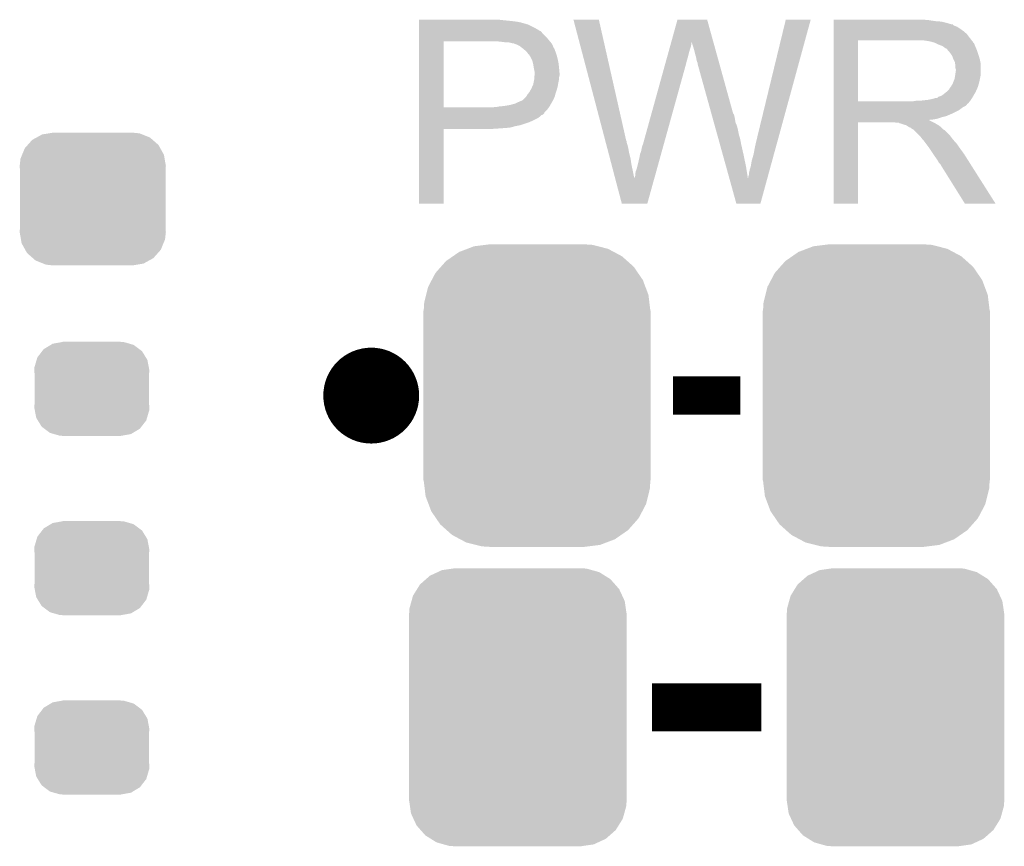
# Model space of a CAD drawing. Extents: x -0.05 to 0.95, y -0.15 to 1.54.
# Tile 13 of 26: x 0.49 to 0.69, y -0.03 to 0.14. Entities that reach past the tile are written whole.
import ezdxf

# ---------------------------------------------------------------- set-up
doc = ezdxf.new("R2010")
doc.units = 0
doc.layers.get('0').update_dxf_attribs({"linetype": 'CONTINUOUS'})
doc.layers.add('ULTRASONIC_3_CLICK_V100_GTO', color=14, linetype='CONTINUOUS')
doc.layers.add('ULTRASONIC_3_CLICK_V100_GTS', color=12, linetype='CONTINUOUS')

# ---------------------------------------------------------------- blocks, each defined once
blk = doc.blocks.new('CUSTOM_86')
for points in [[(-0.01358, 0.01127), (-0.01263, 0.01234), (0.01371, 0.01127), (0.01249, 0.01234)], [(-0.01263, 0.01234), (-0.01175, 0.01282), (0.01249, 0.01234), (0.01194, 0.01282)], [(-0.01175, 0.01282), (-0.01057, 0.01347), (0.01194, 0.01282), (0.01032, 0.01347)], [(-0.01057, 0.01347), (-0.0092, 0.01369), (0.01032, 0.01347), (0.00976, 0.01369)], [(-0.0092, 0.01369), (-0.00825, 0.01385), (0.00976, 0.01369), (0.00825, 0.01385)], [(-0.01475, 0.00922), (-0.01419, 0.01059), (0.01485, 0.00922), (0.01409, 0.01059)], [(-0.01419, 0.01059), (-0.01358, 0.01127), (0.01409, 0.01059), (0.01371, 0.01127)], [(-0.01525, 0.0069), (-0.01508, 0.00841), (0.01525, 0.0069), (0.01499, 0.00841)], [(-0.01508, 0.00841), (-0.01475, 0.00922), (0.01499, 0.00841), (0.01485, 0.00922)], [(-0.0152, 0.00607), (-0.01525, 0.0069), (0.0152, 0.00607), (0.01525, 0.0069)], [(-0.0152, -0.00607), (-0.0152, 0.00607), (0.0152, -0.00607), (0.0152, 0.00607)], [(-0.01525, -0.0069), (-0.0152, -0.00607), (0.01525, -0.0069), (0.0152, -0.00607)], [(-0.01499, -0.00841), (-0.01525, -0.0069), (0.01508, -0.00841), (0.01525, -0.0069)], [(-0.01485, -0.00922), (-0.01499, -0.00841), (0.01475, -0.00922), (0.01508, -0.00841)], [(-0.01409, -0.01059), (-0.01485, -0.00922), (0.01419, -0.01059), (0.01475, -0.00922)], [(-0.01371, -0.01127), (-0.01409, -0.01059), (0.01358, -0.01127), (0.01419, -0.01059)], [(-0.01249, -0.01234), (-0.01371, -0.01127), (0.01263, -0.01234), (0.01358, -0.01127)], [(-0.01194, -0.01282), (-0.01249, -0.01234), (0.01175, -0.01282), (0.01263, -0.01234)], [(-0.01032, -0.01347), (-0.01194, -0.01282), (0.01057, -0.01347), (0.01175, -0.01282)], [(-0.00976, -0.01369), (-0.01032, -0.01347), (0.0092, -0.01369), (0.01057, -0.01347)], [(-0.00825, -0.01385), (-0.00976, -0.01369), (0.00825, -0.01385), (0.0092, -0.01369)]]:
    blk.add_solid(points)
blk = doc.blocks.new('CUSTOM_88')
for points in [[(-0.01584, 0.0286), (-0.01362, 0.02892), (0.01547, 0.0286), (0.01431, 0.02892)], [(-0.01362, 0.02892), (-0.0131, 0.029), (0.01431, 0.02892), (0.0131, 0.029)], [(-0.02042, 0.02561), (-0.01917, 0.02672), (0.02029, 0.02561), (0.01931, 0.02672)], [(-0.01917, 0.02672), (-0.01834, 0.02744), (0.01931, 0.02672), (0.01816, 0.02744)], [(-0.01834, 0.02744), (-0.01674, 0.02818), (0.01816, 0.02744), (0.01697, 0.02818)], [(-0.01674, 0.02818), (-0.01584, 0.0286), (0.01697, 0.02818), (0.01547, 0.0286)], [(-0.02103, 0.02464), (-0.02042, 0.02561), (0.02114, 0.02464), (0.02029, 0.02561)], [(-0.0222, 0.02214), (-0.02188, 0.02327), (0.0223, 0.02214), (0.02178, 0.02327)], [(-0.02188, 0.02327), (-0.02103, 0.02464), (0.02178, 0.02327), (0.02114, 0.02464)], [(-0.0227, 0.0194), (-0.02262, 0.02061), (0.0227, 0.0194), (0.02252, 0.02061)], [(-0.02262, 0.02061), (-0.0222, 0.02214), (0.02252, 0.02061), (0.0223, 0.02214)], [(-0.0227, -0.0194), (-0.0227, 0.0194), (0.0227, -0.0194), (0.0227, 0.0194)], [(-0.02252, -0.02061), (-0.0227, -0.0194), (0.02262, -0.02061), (0.0227, -0.0194)], [(-0.0223, -0.02214), (-0.02252, -0.02061), (0.0222, -0.02214), (0.02262, -0.02061)], [(-0.02178, -0.02327), (-0.0223, -0.02214), (0.02188, -0.02327), (0.0222, -0.02214)], [(-0.02114, -0.02464), (-0.02178, -0.02327), (0.02103, -0.02464), (0.02188, -0.02327)], [(-0.02029, -0.02561), (-0.02114, -0.02464), (0.02042, -0.02561), (0.02103, -0.02464)], [(-0.01931, -0.02672), (-0.02029, -0.02561), (0.01917, -0.02672), (0.02042, -0.02561)], [(-0.01816, -0.02744), (-0.01931, -0.02672), (0.01834, -0.02744), (0.01917, -0.02672)], [(-0.01697, -0.02818), (-0.01816, -0.02744), (0.01674, -0.02818), (0.01834, -0.02744)], [(-0.01547, -0.0286), (-0.01697, -0.02818), (0.01584, -0.0286), (0.01674, -0.02818)], [(-0.01431, -0.02892), (-0.01547, -0.0286), (0.01362, -0.02892), (0.01584, -0.0286)], [(-0.0131, -0.029), (-0.01431, -0.02892), (0.0131, -0.029), (0.01362, -0.02892)]]:
    blk.add_solid(points)
blk = doc.blocks.new('CUSTOM_89')
for points in [[(-0.01451, 0.03062), (-0.01315, 0.03114), (0.01479, 0.03062), (0.01274, 0.03114)], [(-0.01315, 0.03114), (-0.01076, 0.03144), (0.01274, 0.03114), (0.01157, 0.03144)], [(-0.01076, 0.03144), (-0.00985, 0.03155), (0.01157, 0.03144), (0.00985, 0.03155)], [(-0.01898, 0.02807), (-0.01755, 0.02906), (0.01884, 0.02807), (0.01772, 0.02906)], [(-0.01755, 0.02906), (-0.01625, 0.02996), (0.01772, 0.02906), (0.01604, 0.02996)], [(-0.01625, 0.02996), (-0.01451, 0.03062), (0.01604, 0.02996), (0.01479, 0.03062)], [(-0.02119, 0.02558), (-0.02007, 0.02685), (0.02107, 0.02558), (0.0202, 0.02685)], [(-0.02007, 0.02685), (-0.01898, 0.02807), (0.0202, 0.02685), (0.01884, 0.02807)], [(-0.02197, 0.02411), (-0.02119, 0.02558), (0.02208, 0.02411), (0.02107, 0.02558)], [(-0.02315, 0.021), (-0.02274, 0.02264), (0.02325, 0.021), (0.02263, 0.02264)], [(-0.02274, 0.02264), (-0.02197, 0.02411), (0.02263, 0.02264), (0.02208, 0.02411)], [(-0.02354, 0.01942), (-0.02315, 0.021), (0.02344, 0.01942), (0.02325, 0.021)], [(-0.02365, 0.0177), (-0.02354, 0.01942), (0.02365, 0.0177), (0.02344, 0.01942)], [(-0.0237, -0.0177), (-0.0237, 0.0177), (0.0237, -0.0177), (0.0237, 0.0177)], [(-0.02344, -0.01942), (-0.02365, -0.0177), (0.02354, -0.01942), (0.02365, -0.0177)], [(-0.02325, -0.021), (-0.02344, -0.01942), (0.02315, -0.021), (0.02354, -0.01942)], [(-0.02263, -0.02264), (-0.02325, -0.021), (0.02274, -0.02264), (0.02315, -0.021)], [(-0.02208, -0.02411), (-0.02263, -0.02264), (0.02197, -0.02411), (0.02274, -0.02264)], [(-0.02107, -0.02558), (-0.02208, -0.02411), (0.02119, -0.02558), (0.02197, -0.02411)], [(-0.0202, -0.02685), (-0.02107, -0.02558), (0.02007, -0.02685), (0.02119, -0.02558)], [(-0.01884, -0.02807), (-0.0202, -0.02685), (0.01898, -0.02807), (0.02007, -0.02685)], [(-0.01772, -0.02906), (-0.01884, -0.02807), (0.01755, -0.02906), (0.01898, -0.02807)], [(-0.01604, -0.02996), (-0.01772, -0.02906), (0.01625, -0.02996), (0.01755, -0.02906)], [(-0.01479, -0.03062), (-0.01604, -0.02996), (0.01451, -0.03062), (0.01625, -0.02996)], [(-0.01274, -0.03114), (-0.01479, -0.03062), (0.01315, -0.03114), (0.01451, -0.03062)], [(-0.01157, -0.03144), (-0.01274, -0.03114), (0.01076, -0.03144), (0.01315, -0.03114)], [(-0.00985, -0.03155), (-0.01157, -0.03144), (0.00985, -0.03155), (0.01076, -0.03144)]]:
    blk.add_solid(points)
blk = doc.blocks.new('CUSTOM_90')
for points in [[(-0.01036, 0.00787), (-0.01003, 0.0083), (0.01047, 0.00787), (0.0099, 0.0083)], [(-0.01003, 0.0083), (-0.00858, 0.00917), (0.0099, 0.0083), (0.00874, 0.00917)], [(-0.00858, 0.00917), (-0.00818, 0.00942), (0.00874, 0.00917), (0.00789, 0.00942)], [(-0.00818, 0.00942), (-0.0062, 0.00977), (0.00789, 0.00942), (0.00666, 0.00977)], [(-0.0062, 0.00977), (-0.00605, 0.0098), (0.00666, 0.00977), (0.00605, 0.0098)], [(-0.00605, 0.0098), (-0.00605, 0.00985), (0.00605, 0.0098), (0.00605, 0.00985)], [(-0.01152, 0.00603), (-0.01135, 0.00659), (0.0116, 0.00603), (0.01126, 0.00659)], [(-0.01135, 0.00659), (-0.01036, 0.00787), (0.01126, 0.00659), (0.01047, 0.00787)], [(-0.012, 0.0039), (-0.01197, 0.00451), (0.012, 0.0039), (0.01189, 0.00451)], [(-0.01197, 0.00451), (-0.01152, 0.00603), (0.01189, 0.00451), (0.0116, 0.00603)], [(-0.01195, 0.00313), (-0.012, 0.0039), (0.01195, 0.00313), (0.012, 0.0039)], [(-0.01195, -0.00313), (-0.01195, 0.00313), (0.01195, -0.00313), (0.01195, 0.00313)], [(-0.012, -0.0039), (-0.01195, -0.00313), (0.012, -0.0039), (0.01195, -0.00313)], [(-0.01189, -0.00451), (-0.012, -0.0039), (0.01197, -0.00451), (0.012, -0.0039)], [(-0.0116, -0.00603), (-0.01189, -0.00451), (0.01152, -0.00603), (0.01197, -0.00451)], [(-0.01126, -0.00659), (-0.0116, -0.00603), (0.01135, -0.00659), (0.01152, -0.00603)], [(-0.01047, -0.00787), (-0.01126, -0.00659), (0.01036, -0.00787), (0.01135, -0.00659)], [(-0.0099, -0.0083), (-0.01047, -0.00787), (0.01003, -0.0083), (0.01036, -0.00787)], [(-0.00874, -0.00917), (-0.0099, -0.0083), (0.00858, -0.00917), (0.01003, -0.0083)], [(-0.00789, -0.00942), (-0.00874, -0.00917), (0.00818, -0.00942), (0.00858, -0.00917)], [(-0.00666, -0.00977), (-0.00789, -0.00942), (0.0062, -0.00977), (0.00818, -0.00942)], [(-0.00605, -0.0098), (-0.00666, -0.00977), (0.00605, -0.0098), (0.0062, -0.00977)], [(-0.00605, -0.00985), (-0.00605, -0.0098), (0.00605, -0.00985), (0.00605, -0.0098)]]:
    blk.add_solid(points)

msp = doc.modelspace()

# ---------------------------------------------------------------- linework, layer by layer
at = {"layer": 'ULTRASONIC_3_CLICK_V100_GTO', "const_width": 0.01}
msp.add_lwpolyline([(0.555, 0.065, 1), (0.565, 0.065, 1)], format="xyb", close=True, dxfattribs=at)
at = {"layer": 'ULTRASONIC_3_CLICK_V100_GTO'}
for points, const_width in [([(0.623, 0.065), (0.637, 0.065)], 0.008), ([(0.6186, 0), (0.6414, 0)], 0.01)]:
    msp.add_lwpolyline(points, dxfattribs=dict(at, const_width=const_width))
for points in [[(0.57, 0.1433), (0.57, 0.1434), (0.5875, 0.1433), (0.5866, 0.1434)], [(0.57, 0.1431), (0.57, 0.1433), (0.5895, 0.1431), (0.5875, 0.1433)], [(0.57, 0.143), (0.57, 0.1431), (0.5903, 0.143), (0.5895, 0.1431)], [(0.57, 0.1429), (0.57, 0.143), (0.5908, 0.1429), (0.5904, 0.143)], [(0.57, 0.1428), (0.57, 0.1429), (0.5913, 0.1428), (0.5908, 0.1429)], [(0.57, 0.1424), (0.57, 0.1428), (0.5927, 0.1424), (0.5913, 0.1428)], [(0.57, 0.1416), (0.57, 0.1424), (0.5943, 0.1416), (0.5927, 0.1424)], [(0.60883, 0.1182), (0.6022, 0.1434), (0.6132, 0.1182), (0.6075, 0.1434)], [(0.6022, 0.1434), (0.6022, 0.1434), (0.6075, 0.1434), (0.6022, 0.1434)], [(0.6226, 0.1387), (0.6239, 0.1434), (0.6314, 0.1387), (0.6301, 0.1434)], [(0.6239, 0.1434), (0.6239, 0.1434), (0.6301, 0.1434), (0.6239, 0.1434)], [(0.6405, 0.1187), (0.6465, 0.1434), (0.64495, 0.1187), (0.6517, 0.1434)], [(0.6465, 0.1434), (0.6465, 0.1434), (0.6517, 0.1434), (0.6465, 0.1434)], [(0.6565, 0.1433), (0.6565, 0.1434), (0.6764, 0.1433), (0.6753, 0.1434)], [(0.6565, 0.1431), (0.6565, 0.1433), (0.6777, 0.1431), (0.6764, 0.1433)], [(0.6565, 0.143), (0.6565, 0.1431), (0.679, 0.143), (0.6777, 0.1431)], [(0.6565, 0.1427), (0.6565, 0.143), (0.6802, 0.1427), (0.679, 0.143)], [(0.6565, 0.1425), (0.6565, 0.1427), (0.6808, 0.1425), (0.6802, 0.1427)], [(0.6565, 0.1424), (0.6565, 0.1425), (0.6813, 0.1424), (0.6808, 0.1425)], [(0.6565, 0.1423), (0.6565, 0.1424), (0.6814, 0.1423), (0.6814, 0.1424)], [(0.6565, 0.1424), (0.6565, 0.1424), (0.6814, 0.1424), (0.6813, 0.1424)], [(0.6565, 0.1421), (0.6565, 0.1423), (0.6818, 0.1421), (0.6814, 0.1423)], [(0.6565, 0.1419), (0.6565, 0.1421), (0.6823, 0.1419), (0.6818, 0.1421)], [(0.6565, 0.1415), (0.6565, 0.1419), (0.6829, 0.1415), (0.6823, 0.1419)], [(0.57, 0.1412), (0.57, 0.1416), (0.595, 0.1412), (0.5943, 0.1416)], [(0.57, 0.1411), (0.57, 0.1412), (0.5951, 0.1411), (0.595, 0.1412)], [(0.57, 0.141), (0.57, 0.1411), (0.5954, 0.141), (0.5951, 0.1411)], [(0.57, 0.1406), (0.57, 0.141), (0.5957, 0.1406), (0.5954, 0.141)], [(0.57, 0.1397), (0.57, 0.1406), (0.5966, 0.1397), (0.5957, 0.1406)], [(0.6565, 0.141), (0.6565, 0.1415), (0.6836, 0.141), (0.6829, 0.1415)], [(0.6565, 0.1404), (0.6565, 0.141), (0.6843, 0.1404), (0.6836, 0.141)], [(0.6565, 0.1396), (0.6565, 0.1404), (0.6849, 0.1396), (0.6843, 0.1404)], [(0.57, 0.1391), (0.57, 0.1397), (0.5971, 0.1391), (0.5966, 0.1397)], [(0.57, 0.1389), (0.57, 0.1391), (0.59727, 0.1389), (0.5971, 0.1391)], [(0.57, 0.1251), (0.57, 0.1389), (0.5751, 0.1251), (0.5751, 0.1389)], [(0.5871, 0.1388), (0.5861, 0.1389), (0.59736, 0.1388), (0.59727, 0.1389)], [(0.5879, 0.1387), (0.5871, 0.1388), (0.59744, 0.1387), (0.59736, 0.1388)], [(0.5894, 0.1385), (0.5886, 0.1387), (0.59761, 0.1385), (0.59744, 0.1387)], [(0.58987, 0.1384), (0.5896, 0.1385), (0.5977, 0.1384), (0.59761, 0.1385)], [(0.5904, 0.1382), (0.58987, 0.1384), (0.59779, 0.1382), (0.5977, 0.1384)], [(0.591, 0.1379), (0.5904, 0.1382), (0.59792, 0.1379), (0.59779, 0.1382)], [(0.5915, 0.1375), (0.591, 0.1379), (0.5981, 0.1375), (0.59792, 0.1379)], [(0.62218, 0.1372), (0.62235, 0.1378), (0.6265, 0.1372), (0.6267, 0.1378)], [(0.62235, 0.1378), (0.62249, 0.1383), (0.6267, 0.1378), (0.6268, 0.1383)], [(0.62249, 0.1383), (0.62257, 0.1386), (0.6268, 0.1383), (0.6268, 0.1386)], [(0.62257, 0.1386), (0.6226, 0.1387), (0.6268, 0.1386), (0.6269, 0.1387)], [(0.6269, 0.1386), (0.6269, 0.1387), (0.63143, 0.1386), (0.6314, 0.1387)], [(0.6272, 0.1377), (0.6269, 0.1386), (0.63168, 0.1377), (0.63143, 0.1386)], [(0.6274, 0.137), (0.6272, 0.1377), (0.63187, 0.137), (0.63168, 0.1377)], [(0.6565, 0.1391), (0.6565, 0.1396), (0.68529, 0.1391), (0.6849, 0.1396)], [(0.6565, 0.1264), (0.6565, 0.1391), (0.6616, 0.1264), (0.6616, 0.1391)], [(0.6565, 0.1391), (0.6565, 0.1391), (0.6616, 0.1391), (0.6737, 0.1391)], [(0.6765, 0.1389), (0.6752, 0.1391), (0.68544, 0.1389), (0.68529, 0.1391)], [(0.67723, 0.1387), (0.6765, 0.1389), (0.6856, 0.1387), (0.68544, 0.1389)], [(0.6776, 0.1386), (0.67723, 0.1387), (0.6856, 0.1386), (0.6856, 0.1387)], [(0.6784, 0.1382), (0.6776, 0.1386), (0.6859, 0.1382), (0.6857, 0.1386)], [(0.6776, 0.1386), (0.6776, 0.1386), (0.6857, 0.1386), (0.6856, 0.1386)], [(0.6792, 0.1379), (0.6784, 0.1382), (0.68602, 0.1379), (0.6859, 0.1382)], [(0.67947, 0.1377), (0.6792, 0.1379), (0.6861, 0.1377), (0.68602, 0.1379)], [(0.6796, 0.1376), (0.67947, 0.1377), (0.68614, 0.1376), (0.6861, 0.1377)], [(0.59163, 0.1374), (0.5915, 0.1375), (0.5982, 0.1374), (0.5981, 0.1375)], [(0.592, 0.1371), (0.59163, 0.1374), (0.5983, 0.1371), (0.5982, 0.1374)], [(0.5925, 0.1366), (0.592, 0.1371), (0.5985, 0.1366), (0.5983, 0.1371)], [(0.5926, 0.1365), (0.5925, 0.1366), (0.59853, 0.1365), (0.5985, 0.1366)], [(0.5928, 0.1362), (0.5926, 0.1365), (0.59863, 0.1362), (0.59853, 0.1365)], [(0.59301, 0.136), (0.5929, 0.1362), (0.5987, 0.136), (0.59863, 0.1362)], [(0.5933, 0.1355), (0.59301, 0.136), (0.59883, 0.1355), (0.5987, 0.136)], [(0.62157, 0.135), (0.62177, 0.1357), (0.6259, 0.135), (0.6261, 0.1357)], [(0.62177, 0.1357), (0.62199, 0.1365), (0.6261, 0.1357), (0.6263, 0.1365)], [(0.62199, 0.1365), (0.62218, 0.1372), (0.6263, 0.1365), (0.6265, 0.1372)], [(0.6276, 0.1362), (0.6274, 0.137), (0.63209, 0.1362), (0.63187, 0.137)], [(0.6278, 0.1355), (0.6276, 0.1362), (0.63229, 0.1355), (0.63209, 0.1362)], [(0.6799, 0.1374), (0.6796, 0.1376), (0.68623, 0.1374), (0.68614, 0.1376)], [(0.68035, 0.137), (0.68, 0.1374), (0.6864, 0.137), (0.68623, 0.1374)], [(0.6807, 0.1366), (0.68035, 0.137), (0.68653, 0.1366), (0.6864, 0.137)], [(0.68106, 0.1361), (0.6807, 0.1366), (0.6867, 0.1361), (0.68653, 0.1366)], [(0.6812, 0.1359), (0.68106, 0.1361), (0.68676, 0.1359), (0.6867, 0.1361)], [(0.6815, 0.1351), (0.6812, 0.1359), (0.687, 0.1351), (0.68676, 0.1359)], [(0.59345, 0.1352), (0.5933, 0.1355), (0.5989, 0.1352), (0.59883, 0.1355)], [(0.5936, 0.1349), (0.59345, 0.1352), (0.59897, 0.1349), (0.5989, 0.1352)], [(0.59375, 0.1343), (0.5936, 0.1349), (0.5991, 0.1343), (0.59897, 0.1349)], [(0.5938, 0.1341), (0.59375, 0.1343), (0.59912, 0.1341), (0.5991, 0.1343)], [(0.5939, 0.1335), (0.5938, 0.1341), (0.59918, 0.1335), (0.59912, 0.1341)], [(0.6167, 0.1174), (0.62135, 0.1342), (0.62104, 0.1174), (0.6257, 0.1342)], [(0.62135, 0.1342), (0.62157, 0.135), (0.6257, 0.1342), (0.6259, 0.135)], [(0.6279, 0.1349), (0.6278, 0.1355), (0.63245, 0.1349), (0.63229, 0.1355)], [(0.628, 0.1346), (0.6279, 0.1349), (0.63254, 0.1346), (0.63245, 0.1349)], [(0.6281, 0.1344), (0.628, 0.1346), (0.63259, 0.1344), (0.63254, 0.1346)], [(0.6281, 0.1342), (0.6281, 0.1344), (0.63265, 0.1342), (0.63259, 0.1344)], [(0.63096, 0.1239), (0.6281, 0.1342), (0.6355, 0.1239), (0.63265, 0.1342)], [(0.6818, 0.1345), (0.6815, 0.1351), (0.68712, 0.1345), (0.687, 0.1351)], [(0.68186, 0.1341), (0.6818, 0.1345), (0.6872, 0.1341), (0.68712, 0.1345)], [(0.6819, 0.1338), (0.68186, 0.1341), (0.6872, 0.1338), (0.6872, 0.1341)], [(0.6819, 0.1333), (0.6819, 0.1338), (0.6872, 0.1333), (0.6872, 0.1338)], [(0.59394, 0.1333), (0.5939, 0.1335), (0.5992, 0.1333), (0.59918, 0.1335)], [(0.5941, 0.1325), (0.59394, 0.1333), (0.59927, 0.1325), (0.5992, 0.1333)], [(0.59404, 0.1314), (0.59408, 0.1318), (0.5992, 0.1314), (0.5993, 0.1318)], [(0.59408, 0.1318), (0.5941, 0.1321), (0.5993, 0.1318), (0.5993, 0.1321)], [(0.5941, 0.1322), (0.5941, 0.1325), (0.5993, 0.1322), (0.59927, 0.1325)], [(0.5941, 0.1321), (0.5941, 0.1322), (0.5993, 0.1321), (0.5993, 0.1322)], [(0.6817, 0.131), (0.6818, 0.1315), (0.687, 0.131), (0.6871, 0.1315)], [(0.6818, 0.1315), (0.68186, 0.1319), (0.6871, 0.1315), (0.6872, 0.1319)], [(0.68186, 0.1319), (0.682, 0.1329), (0.6872, 0.1319), (0.6872, 0.1329)], [(0.682, 0.133), (0.6819, 0.1333), (0.6872, 0.133), (0.6872, 0.1333)], [(0.682, 0.1329), (0.682, 0.133), (0.6872, 0.1329), (0.6872, 0.133)], [(0.59358, 0.1294), (0.5938, 0.1299), (0.5989, 0.1294), (0.59898, 0.1299)], [(0.5938, 0.1299), (0.59382, 0.13), (0.59898, 0.1299), (0.599, 0.13)], [(0.59382, 0.13), (0.594, 0.1309), (0.599, 0.13), (0.59918, 0.1309)], [(0.594, 0.1309), (0.59401, 0.131), (0.59918, 0.1309), (0.5992, 0.131)], [(0.59401, 0.131), (0.59404, 0.1314), (0.5992, 0.131), (0.5992, 0.1314)], [(0.6809, 0.1294), (0.681, 0.1295), (0.6866, 0.1294), (0.68663, 0.1295)], [(0.681, 0.1295), (0.6811, 0.1297), (0.68663, 0.1295), (0.68668, 0.1297)], [(0.6811, 0.1297), (0.6813, 0.13), (0.68668, 0.1297), (0.68676, 0.13)], [(0.6813, 0.13), (0.6815, 0.1305), (0.68676, 0.13), (0.6869, 0.1305)], [(0.6815, 0.1305), (0.6817, 0.131), (0.6869, 0.1305), (0.687, 0.131)], [(0.5923, 0.1273), (0.59236, 0.1274), (0.59826, 0.1273), (0.5983, 0.1274)], [(0.59236, 0.1274), (0.5926, 0.1278), (0.5983, 0.1274), (0.59841, 0.1278)], [(0.5926, 0.1278), (0.59284, 0.1281), (0.59841, 0.1278), (0.5985, 0.1281)], [(0.59284, 0.1281), (0.593, 0.1283), (0.5985, 0.1281), (0.59856, 0.1283)], [(0.593, 0.1283), (0.5934, 0.129), (0.59856, 0.1283), (0.59878, 0.129)], [(0.5934, 0.129), (0.59358, 0.1294), (0.59878, 0.129), (0.5989, 0.1294)], [(0.6783, 0.1273), (0.6786, 0.1274), (0.68552, 0.1273), (0.68558, 0.1274)], [(0.6786, 0.1274), (0.6791, 0.1276), (0.68558, 0.1274), (0.68569, 0.1276)], [(0.6791, 0.1276), (0.67997, 0.1283), (0.68569, 0.1276), (0.6861, 0.1283)], [(0.67997, 0.1283), (0.6801, 0.1284), (0.6861, 0.1283), (0.68615, 0.1284)], [(0.6801, 0.1284), (0.6806, 0.1289), (0.68615, 0.1284), (0.68637, 0.1289)], [(0.6806, 0.1289), (0.6809, 0.1294), (0.68637, 0.1289), (0.6866, 0.1294)], [(0.5867, 0.1253), (0.5877, 0.1254), (0.5972, 0.1253), (0.59726, 0.1254)], [(0.5877, 0.1254), (0.5889, 0.1256), (0.59726, 0.1254), (0.59737, 0.1256)], [(0.5889, 0.1256), (0.59, 0.1259), (0.59737, 0.1256), (0.59754, 0.1259)], [(0.59, 0.1259), (0.5911, 0.1264), (0.59754, 0.1259), (0.59783, 0.1264)], [(0.5911, 0.1264), (0.5916, 0.1266), (0.59783, 0.1264), (0.59794, 0.1266)], [(0.5916, 0.1266), (0.5917, 0.1267), (0.59794, 0.1266), (0.598, 0.1267)], [(0.5917, 0.1267), (0.5923, 0.1273), (0.598, 0.1267), (0.59826, 0.1273)], [(0.6565, 0.126), (0.6565, 0.1264), (0.6846, 0.126), (0.68492, 0.1264)], [(0.6565, 0.1264), (0.6565, 0.1264), (0.6731, 0.1264), (0.6616, 0.1264)], [(0.6565, 0.1259), (0.6565, 0.126), (0.6845, 0.1259), (0.6846, 0.126)], [(0.6565, 0.1257), (0.6565, 0.1259), (0.6843, 0.1257), (0.6844, 0.1259)], [(0.6565, 0.1259), (0.6565, 0.1259), (0.6844, 0.1259), (0.6845, 0.1259)], [(0.6565, 0.1255), (0.6565, 0.1257), (0.6841, 0.1255), (0.6843, 0.1257)], [(0.6565, 0.1253), (0.6565, 0.1255), (0.6838, 0.1253), (0.6841, 0.1255)], [(0.6731, 0.1264), (0.6737, 0.1265), (0.68492, 0.1264), (0.685, 0.1265)], [(0.6745, 0.1265), (0.6763, 0.1267), (0.685, 0.1265), (0.68513, 0.1267)], [(0.6763, 0.1267), (0.6772, 0.1269), (0.68513, 0.1267), (0.68527, 0.1269)], [(0.6772, 0.1269), (0.6779, 0.1271), (0.68527, 0.1269), (0.6854, 0.1271)], [(0.6781, 0.1271), (0.6783, 0.1273), (0.6854, 0.1271), (0.68552, 0.1273)], [(0.57, 0.1246), (0.57, 0.1251), (0.5967, 0.1246), (0.59706, 0.1251)], [(0.57, 0.1251), (0.57, 0.1251), (0.5854, 0.1251), (0.5751, 0.1251)], [(0.57, 0.124), (0.57, 0.1246), (0.5961, 0.124), (0.5967, 0.1246)], [(0.57, 0.1239), (0.57, 0.124), (0.5961, 0.1239), (0.5961, 0.124)], [(0.57, 0.1236), (0.57, 0.1239), (0.5958, 0.1236), (0.5961, 0.1239)], [(0.57, 0.1235), (0.57, 0.1236), (0.5955, 0.1235), (0.5958, 0.1236)], [(0.57, 0.1232), (0.57, 0.1235), (0.5952, 0.1232), (0.5955, 0.1235)], [(0.5854, 0.1251), (0.5858, 0.1252), (0.59706, 0.1251), (0.59713, 0.1252)], [(0.5862, 0.1252), (0.5867, 0.1253), (0.59713, 0.1252), (0.5972, 0.1253)], [(0.63104, 0.1236), (0.63096, 0.1239), (0.6357, 0.1236), (0.6355, 0.1239)], [(0.63115, 0.1232), (0.63104, 0.1236), (0.6358, 0.1232), (0.6357, 0.1236)], [(0.6565, 0.1251), (0.6565, 0.1253), (0.6834, 0.1251), (0.6838, 0.1253)], [(0.6565, 0.1245), (0.6565, 0.1251), (0.6826, 0.1245), (0.6834, 0.1251)], [(0.6565, 0.1239), (0.6565, 0.1245), (0.6814, 0.1239), (0.6826, 0.1245)], [(0.6565, 0.1233), (0.6565, 0.1239), (0.68, 0.1233), (0.6814, 0.1239)], [(0.6565, 0.1231), (0.6565, 0.1233), (0.6792, 0.1231), (0.68, 0.1233)], [(0.57, 0.1229), (0.57, 0.1232), (0.5948, 0.1229), (0.5952, 0.1232)], [(0.57, 0.1223), (0.57, 0.1229), (0.5936, 0.1223), (0.5948, 0.1229)], [(0.57, 0.122), (0.57, 0.1223), (0.5929, 0.122), (0.5936, 0.1223)], [(0.57, 0.1214), (0.57, 0.122), (0.5911, 0.1214), (0.5929, 0.122)], [(0.57, 0.1212), (0.57, 0.1214), (0.5901, 0.1212), (0.5911, 0.1214)], [(0.63129, 0.1227), (0.63115, 0.1232), (0.6359, 0.1227), (0.6358, 0.1232)], [(0.63148, 0.122), (0.63129, 0.1227), (0.636, 0.122), (0.6359, 0.1227)], [(0.63168, 0.1213), (0.63148, 0.122), (0.6363, 0.1213), (0.636, 0.122)], [(0.6319, 0.1205), (0.63168, 0.1213), (0.6365, 0.1205), (0.6363, 0.1213)], [(0.6565, 0.1228), (0.6565, 0.1231), (0.6783, 0.1228), (0.6792, 0.1231)], [(0.6565, 0.1226), (0.6565, 0.1228), (0.6774, 0.1226), (0.6783, 0.1228)], [(0.6565, 0.1225), (0.6565, 0.1226), (0.6764, 0.1225), (0.6774, 0.1226)], [(0.6565, 0.1224), (0.6565, 0.1225), (0.6765, 0.1224), (0.6764, 0.1225)], [(0.6565, 0.122), (0.6565, 0.1224), (0.6773, 0.122), (0.6765, 0.1224)], [(0.6565, 0.105), (0.6565, 0.122), (0.6616, 0.105), (0.6616, 0.122)], [(0.6565, 0.122), (0.6565, 0.122), (0.6616, 0.122), (0.6692, 0.122)], [(0.6696, 0.1219), (0.6692, 0.122), (0.6775, 0.1219), (0.6773, 0.122)], [(0.6702, 0.1218), (0.6701, 0.1219), (0.67767, 0.1218), (0.6775, 0.1219)], [(0.6712, 0.1215), (0.6703, 0.1218), (0.67817, 0.1215), (0.67767, 0.1218)], [(0.6716, 0.1214), (0.6712, 0.1215), (0.67833, 0.1214), (0.67817, 0.1215)], [(0.67175, 0.1213), (0.6716, 0.1214), (0.6785, 0.1213), (0.67833, 0.1214)], [(0.6722, 0.121), (0.67175, 0.1213), (0.67888, 0.121), (0.6785, 0.1213)], [(0.57, 0.1209), (0.57, 0.1212), (0.589, 0.1209), (0.5901, 0.1212)], [(0.57, 0.1208), (0.57, 0.1209), (0.5878, 0.1208), (0.589, 0.1209)], [(0.57, 0.1207), (0.57, 0.1208), (0.5864, 0.1207), (0.5878, 0.1208)], [(0.57, 0.1206), (0.57, 0.1207), (0.5849, 0.1206), (0.5864, 0.1207)], [(0.57, 0.105), (0.57, 0.1206), (0.5751, 0.105), (0.5751, 0.1206)], [(0.57, 0.1206), (0.57, 0.1206), (0.5751, 0.1206), (0.5849, 0.1206)], [(0.63218, 0.1195), (0.6319, 0.1205), (0.6367, 0.1195), (0.6365, 0.1205)], [(0.63246, 0.1185), (0.63218, 0.1195), (0.637, 0.1185), (0.6367, 0.1195)], [(0.6725, 0.1209), (0.6722, 0.121), (0.679, 0.1209), (0.67888, 0.121)], [(0.6726, 0.1208), (0.6726, 0.1209), (0.6791, 0.1208), (0.679, 0.1209)], [(0.6731, 0.1205), (0.6726, 0.1208), (0.6794, 0.1205), (0.6791, 0.1208)], [(0.6732, 0.1204), (0.6731, 0.1205), (0.6796, 0.1204), (0.6794, 0.1205)], [(0.6744, 0.1192), (0.6732, 0.1204), (0.6808, 0.1192), (0.6796, 0.1204)], [(0.6747, 0.1189), (0.6744, 0.1192), (0.68102, 0.1189), (0.6808, 0.1192)], [(0.60888, 0.118), (0.60883, 0.1182), (0.6133, 0.118), (0.6132, 0.1182)], [(0.60893, 0.1178), (0.60888, 0.118), (0.6133, 0.1178), (0.6133, 0.118)], [(0.60909, 0.1172), (0.60893, 0.1178), (0.6135, 0.1172), (0.6133, 0.1178)], [(0.6092, 0.1168), (0.60909, 0.1172), (0.6136, 0.1168), (0.6135, 0.1172)], [(0.6165, 0.1169), (0.6166, 0.1172), (0.6209, 0.1169), (0.62098, 0.1172)], [(0.6166, 0.1172), (0.6167, 0.1174), (0.62098, 0.1172), (0.62104, 0.1174)], [(0.63276, 0.1174), (0.63246, 0.1185), (0.6372, 0.1174), (0.637, 0.1185)], [(0.63337, 0.1152), (0.63276, 0.1174), (0.6377, 0.1152), (0.6372, 0.1174)], [(0.6401, 0.117), (0.6405, 0.1187), (0.64448, 0.117), (0.64495, 0.1187)], [(0.675, 0.1185), (0.6747, 0.1189), (0.68132, 0.1185), (0.68102, 0.1189)], [(0.6751, 0.1184), (0.675, 0.1185), (0.6814, 0.1184), (0.68132, 0.1185)], [(0.6752, 0.1183), (0.6751, 0.1184), (0.68149, 0.1183), (0.6814, 0.1184)], [(0.6758, 0.1175), (0.6752, 0.1183), (0.6822, 0.1175), (0.68149, 0.1183)], [(0.6764, 0.1167), (0.6758, 0.1175), (0.68276, 0.1167), (0.6822, 0.1175)], [(0.60933, 0.1163), (0.6092, 0.1168), (0.6137, 0.1163), (0.6136, 0.1168)], [(0.60949, 0.1157), (0.60933, 0.1163), (0.6138, 0.1157), (0.6137, 0.1163)], [(0.6098, 0.1145), (0.60949, 0.1157), (0.6141, 0.1145), (0.6138, 0.1157)], [(0.616, 0.1148), (0.6161, 0.1154), (0.62032, 0.1148), (0.62048, 0.1154)], [(0.6161, 0.1154), (0.6163, 0.1159), (0.62048, 0.1154), (0.62062, 0.1159)], [(0.6163, 0.1159), (0.6165, 0.1169), (0.62062, 0.1159), (0.6209, 0.1169)], [(0.63404, 0.1128), (0.63337, 0.1152), (0.6382, 0.1128), (0.6377, 0.1152)], [(0.6394, 0.114), (0.6398, 0.1154), (0.64366, 0.114), (0.64404, 0.1154)], [(0.6398, 0.1154), (0.6401, 0.117), (0.64404, 0.1154), (0.64448, 0.117)], [(0.67653, 0.1165), (0.6764, 0.1167), (0.6829, 0.1165), (0.68276, 0.1167)], [(0.67727, 0.1154), (0.67653, 0.1165), (0.6837, 0.1154), (0.6829, 0.1165)], [(0.6776, 0.1149), (0.67727, 0.1154), (0.68402, 0.1149), (0.6837, 0.1154)], [(0.61014, 0.1132), (0.6098, 0.1145), (0.6143, 0.1132), (0.6141, 0.1145)], [(0.61051, 0.1118), (0.61014, 0.1132), (0.6146, 0.1118), (0.6143, 0.1132)], [(0.6154, 0.1123), (0.6157, 0.1135), (0.61962, 0.1123), (0.61996, 0.1135)], [(0.6157, 0.1135), (0.616, 0.1148), (0.61996, 0.1135), (0.62032, 0.1148)], [(0.6392, 0.1128), (0.6394, 0.114), (0.64333, 0.1128), (0.64366, 0.114)], [(0.6781, 0.1142), (0.6776, 0.1149), (0.68446, 0.1142), (0.68402, 0.1149)], [(0.6785, 0.1135), (0.6781, 0.1142), (0.68491, 0.1135), (0.68446, 0.1142)], [(0.6788, 0.1132), (0.6785, 0.1135), (0.6851, 0.1132), (0.68491, 0.1135)], [(0.6789, 0.113), (0.6788, 0.1132), (0.68522, 0.113), (0.6851, 0.1132)], [(0.6839, 0.105), (0.6789, 0.113), (0.6903, 0.105), (0.68522, 0.113)], [(0.6109, 0.11031), (0.61051, 0.1118), (0.6149, 0.11031), (0.6146, 0.1118)], [(0.6151, 0.1113), (0.6152, 0.1118), (0.61935, 0.1113), (0.61949, 0.1118)], [(0.6151, 0.1109), (0.6151, 0.1113), (0.61924, 0.1109), (0.61935, 0.1113)], [(0.6152, 0.1118), (0.6154, 0.1123), (0.61949, 0.1118), (0.61962, 0.1123)], [(0.63473, 0.11031), (0.63404, 0.1128), (0.6386, 0.11031), (0.6382, 0.1128)], [(0.6387, 0.1107), (0.6388, 0.111), (0.64276, 0.1107), (0.64284, 0.111)], [(0.6388, 0.1113), (0.6389, 0.1117), (0.64292, 0.1113), (0.64303, 0.1117)], [(0.6388, 0.111), (0.6388, 0.1113), (0.64284, 0.111), (0.64292, 0.1113)], [(0.6389, 0.1117), (0.639, 0.1122), (0.64303, 0.1117), (0.64317, 0.1122)], [(0.639, 0.1122), (0.6392, 0.1128), (0.64317, 0.1122), (0.64333, 0.1128)], [(0.6123, 0.105), (0.6109, 0.11031), (0.6176, 0.105), (0.61907, 0.11031)], [(0.6149, 0.1104), (0.615, 0.1106), (0.6191, 0.1104), (0.61915, 0.1106)], [(0.6149, 0.11031), (0.6149, 0.1104), (0.61907, 0.11031), (0.6191, 0.1104)], [(0.615, 0.1106), (0.6151, 0.1109), (0.61915, 0.1106), (0.61924, 0.1109)], [(0.6362, 0.105), (0.63473, 0.11031), (0.6412, 0.105), (0.64265, 0.11031)], [(0.6386, 0.1104), (0.6387, 0.1105), (0.64268, 0.1104), (0.6427, 0.1105)], [(0.6386, 0.11031), (0.6386, 0.1104), (0.64265, 0.11031), (0.64268, 0.1104)], [(0.6387, 0.1105), (0.6387, 0.1107), (0.6427, 0.1105), (0.64276, 0.1107)], [(0.6903, 0.105), (0.6903, 0.105), (0.6903, 0.105), (0.6839, 0.105)]]:
    msp.add_solid(points, dxfattribs=at)

# ---------------------------------------------------------------- block references
at = {"layer": 'ULTRASONIC_3_CLICK_V100_GTS'}
for name, p in [('CUSTOM_86', (0.5019, 0.106)), ('CUSTOM_89', (0.5946, 0.065)), ('CUSTOM_89', (0.6654, 0.065)), ('CUSTOM_90', (0.5017, 0.0664)), ('CUSTOM_90', (0.5017, 0.029)), ('CUSTOM_88', (0.5906, 0)), ('CUSTOM_88', (0.6694, 0)), ('CUSTOM_90', (0.5017, -0.0084))]:
    msp.add_blockref(name, p, dxfattribs=at)

doc.saveas('drawing.dxf')
